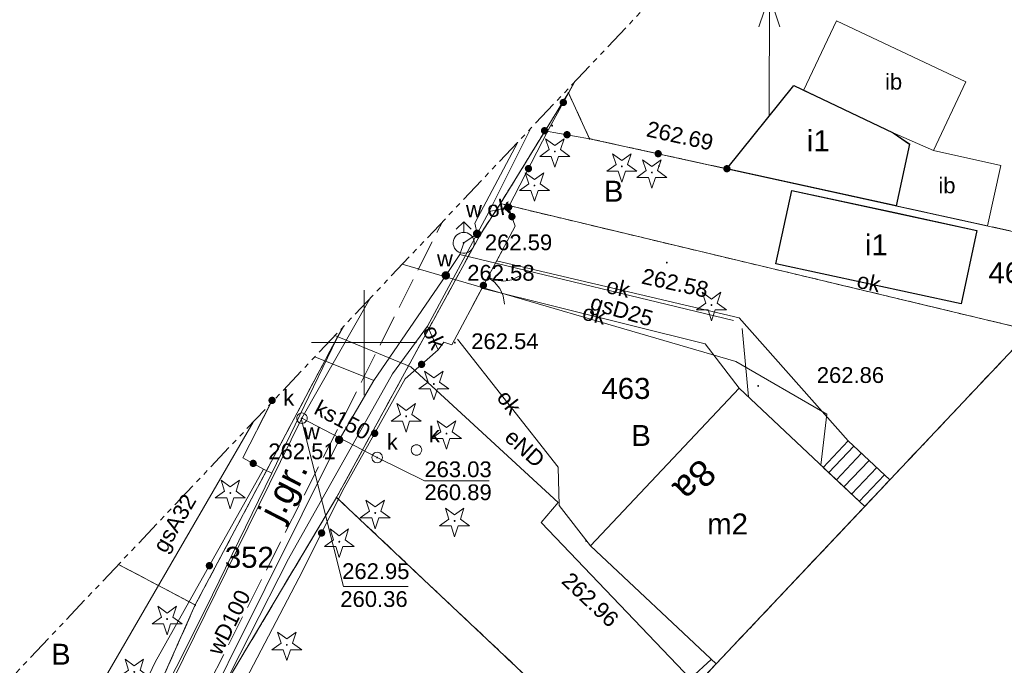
# Model space of a CAD drawing. Header units: metres. Extents: x 7427040 to 7427559, y 5541084 to 5541580.
# Tile 49 of 99: x 7427184 to 7427230, y 5541435 to 5541465. Entities that reach past the tile are written whole.
import ezdxf
from ezdxf.enums import TextEntityAlignment as Align

# ---------------------------------------------------------------- set-up
doc = ezdxf.new("R2010")
doc.units = ezdxf.units.M
doc.header["$MEASUREMENT"] = 0
for name, pattern in [('( Phantom )', [2.5, 1.25, -0.25, 0.25, -0.25, 0.25, -0.25]), ('PRZER1-1', [1, 0.5, -0.5]), ('PRZER3-1', [2, 1.5, -0.5])]:
    doc.linetypes.add(name, pattern=pattern)
doc.layers.get('0').update_dxf_attribs({"color": 4})
for name, color, linetype, lineweight in [('GELULI', 7, 'Continuous', 13), ('GEPADR_O', 7, 'Continuous', 13), ('GEPPGD', 7, 'Continuous', 13), ('GESBZO', 7, 'Continuous', 53), ('GESBZO_O', 7, 'Continuous', 53), ('GESDZI', 7, 'Continuous', 13), ('GESDZI_O', 7, 'Continuous', 13), ('GESSCH', 7, 'Continuous', 13), ('GESUZY', 96, 'Continuous', 13), ('GESUZY_O', 96, 'Continuous', 13), ('GOSRBG', 7, 'Continuous', 13), ('GSLINK', 7, 'Continuous', 13), ('GSLINK_O', 7, 'Continuous', 13), ('GSLKBR', 7, 'Continuous', 13), ('GSLKOG', 7, 'Continuous', 30), ('GSPRDI', 96, 'Continuous', 13), ('GSPWPS', 7, 'Continuous', 13), ('GSPWPS_O', 7, 'Continuous', 13), ('GSSIIN', 7, 'Continuous', 13), ('GSSIIN_O', 7, 'Continuous', 13), ('GTGETI_O', 7, 'Continuous', 13), ('GULEPR', 1, 'Continuous', 13), ('GULEPR_O', 1, 'Continuous', 13), ('GULGPR', 52, 'Continuous', 13), ('GULGPR_O', 52, 'Continuous', 13), ('GULKPR', 36, 'Continuous', 13), ('GULKPR_O', 36, 'Continuous', 13), ('GULWPR', 5, 'Continuous', 13), ('GULWPR_O', 5, 'Continuous', 13), ('GUPKSD', 36, 'Continuous', 13), ('GUPKSD_O', 36, 'Continuous', 13), ('GUPPRZ', 7, 'Continuous', 13), ('GUPPRZ_O', 7, 'Continuous', 13), ('GUPWDT', 5, 'Continuous', 13), ('GUPWZA', 5, 'Continuous', 13), ('GUPWZA_O', 5, 'Continuous', 13), ('Ramka sekcyjna', 224, 'Continuous', 13), ('Zakres tabelka', 7, 'Continuous', 0)]:
    doc.layers.add(name, color=color, linetype=linetype, lineweight=lineweight)
doc.styles.add('Arial', font='arial.ttf')
doc.styles.add('Style-ITALIC_1250', font='ITALIC_1250.shx')

# ---------------------------------------------------------------- blocks, each defined once
blk = doc.blocks.new('D_GEPPGD1_2')
at = {"lineweight": -2, "extrusion": (0, 0, -1)}
blk.add_hatch(color=0, dxfattribs=at).paths.add_polyline_path([(0, -0.045), (-0.013906, -0.042798), (-0.02645, -0.036406), (-0.036406, -0.02645), (-0.042798, -0.013906), (-0.045, 0), (-0.042798, 0.013906), (-0.036406, 0.02645), (-0.02645, 0.036406), (-0.013906, 0.042798), (0, 0.045), (0.013906, 0.042798), (0.02645, 0.036406), (0.036406, 0.02645), (0.042798, 0.013906), (0.045, 0), (0.042798, -0.013906), (0.036406, -0.02645), (0.02645, -0.036406), (0.013906, -0.042798)])
blk = doc.blocks.new('D_GUPWZA1')
at = {"lineweight": -2, "extrusion": (0, 0, -1)}
blk.add_hatch(color=0, dxfattribs=at).paths.add_polyline_path([(0, -0.2), (-0.051764, -0.193185), (-0.1, -0.173205), (-0.141421, -0.141421), (-0.173205, -0.1), (-0.193185, -0.051764), (-0.2, 0), (-0.193185, 0.051764), (-0.173205, 0.1), (-0.141421, 0.141421), (-0.1, 0.173205), (-0.051764, 0.193185), (0, 0.2), (0.051764, 0.193185), (0.1, 0.173205), (0.141421, 0.141421), (0.173205, 0.1), (0.193185, 0.051764), (0.2, 0), (0.193185, -0.051764), (0.173205, -0.1), (0.141421, -0.141421), (0.1, -0.173205), (0.051764, -0.193185)])
blk = doc.blocks.new('D_GUPWDT1')
at = {"color": 0, "lineweight": -2, "flags": 128}
for points in [[(-0.353553, 0.646447), (0, 1), (0.353553, 0.646447)], [(0, 0.5), (0, 1)]]:
    blk.add_lwpolyline(points, dxfattribs=at)
blk.add_lwpolyline([(0, 0.5), (0.086824, 0.492404), (0.17101, 0.469846), (0.25, 0.433013), (0.321394, 0.383022), (0.383022, 0.321394), (0.433013, 0.25), (0.469846, 0.17101), (0.492404, 0.086824), (0.5, 0), (0.492404, -0.086824), (0.469846, -0.17101), (0.433013, -0.25), (0.377875, -0.32743), (0.309079, -0.393027), (0.229113, -0.444418), (0.140866, -0.479746), (0.047528, -0.497736), (-0.047528, -0.497736), (-0.140866, -0.479746), (-0.229113, -0.444418), (-0.309079, -0.393027), (-0.377875, -0.32743), (-0.433013, -0.25), (-0.4725, -0.163534), (-0.494911, -0.071157), (-0.499434, 0.023791), (-0.485906, 0.117879), (-0.454816, 0.207708), (-0.407288, 0.290028), (-0.34504, 0.361867), (-0.27032, 0.420627), (-0.185831, 0.464184), (-0.094626, 0.490964), (0, 0.5)], close=True, dxfattribs=at)
blk = doc.blocks.new('D_GUPKSD1_1')
at = {"color": 0, "lineweight": -2, "flags": 128}
blk.add_lwpolyline([(0, 0.25), (0.064705, 0.241481), (0.125, 0.216506), (0.176777, 0.176777), (0.216506, 0.125), (0.241481, 0.064705), (0.25, 0), (0.241481, -0.064705), (0.216506, -0.125), (0.176777, -0.176777), (0.125, -0.216506), (0.064705, -0.241481), (0, -0.25), (-0.064705, -0.241481), (-0.125, -0.216506), (-0.176777, -0.176777), (-0.216506, -0.125), (-0.241481, -0.064705), (-0.25, 0), (-0.241481, 0.064705), (-0.216506, 0.125), (-0.176777, 0.176777), (-0.125, 0.216506), (-0.064705, 0.241481), (0, 0.25)], close=True, dxfattribs=at)
blk = doc.blocks.new('D_GSPWPS1')
at = {"lineweight": -2, "extrusion": (0, 0, -1)}
blk.add_hatch(color=0, dxfattribs=at).paths.add_polyline_path([(0, -0.045), (-0.011647, -0.043467), (-0.0225, -0.038971), (-0.03182, -0.03182), (-0.038971, -0.0225), (-0.043467, -0.011647), (-0.045, 0), (-0.043467, 0.011647), (-0.038971, 0.0225), (-0.03182, 0.03182), (-0.0225, 0.038971), (-0.011647, 0.043467), (0, 0.045), (0.011647, 0.043467), (0.0225, 0.038971), (0.03182, 0.03182), (0.038971, 0.0225), (0.043467, 0.011647), (0.045, 0), (0.043467, -0.011647), (0.038971, -0.0225), (0.03182, -0.03182), (0.0225, -0.038971), (0.011647, -0.043467)])
blk = doc.blocks.new('D_GSPRDI1')
at = {"lineweight": -2, "extrusion": (0, 0, -1)}
blk.add_hatch(color=0, dxfattribs=at).paths.add_polyline_path([(0, -0.045), (-0.013906, -0.042798), (-0.02645, -0.036406), (-0.036406, -0.02645), (-0.042798, -0.013906), (-0.045, 0), (-0.042798, 0.013906), (-0.036406, 0.02645), (-0.02645, 0.036406), (-0.013906, 0.042798), (0, 0.045), (0.013906, 0.042798), (0.02645, 0.036406), (0.036406, 0.02645), (0.042798, 0.013906), (0.045, 0), (0.042798, -0.013906), (0.036406, -0.02645), (0.02645, -0.036406), (0.013906, -0.042798)])
at = {"color": 0, "lineweight": -2, "flags": 128}
blk.add_lwpolyline([(0.272471, 0.088531), (0.713338, -0.231778), (0.168396, -0.231778), (0, -0.750048), (-0.168396, -0.231778), (-0.713338, -0.231778), (-0.272471, 0.088531), (-0.440867, 0.606801), (0, 0.286493), (0.440867, 0.606801), (0.272471, 0.088531)], close=True, dxfattribs=at)
blk = doc.blocks.new('D_GUPPRZ1')
at = {"lineweight": -2, "extrusion": (0, 0, -1)}
blk.add_hatch(color=0, dxfattribs=at).paths.add_polyline_path([(0, -0.045), (-0.011647, -0.043467), (-0.0225, -0.038971), (-0.03182, -0.03182), (-0.038971, -0.0225), (-0.043467, -0.011647), (-0.045, 0), (-0.043467, 0.011647), (-0.038971, 0.0225), (-0.03182, 0.03182), (-0.0225, 0.038971), (-0.011647, 0.043467), (0, 0.045), (0.011647, 0.043467), (0.0225, 0.038971), (0.03182, 0.03182), (0.038971, 0.0225), (0.043467, 0.011647), (0.045, 0), (0.043467, -0.011647), (0.038971, -0.0225), (0.03182, -0.03182), (0.0225, -0.038971), (0.011647, -0.043467)])
blk = doc.blocks.new('D_KOLO')
at = {"lineweight": -2, "extrusion": (0, 0, -1)}
blk.add_hatch(color=0, dxfattribs=at).paths.add_polyline_path([(0, -0.175), (-0.045293, -0.169037), (-0.0875, -0.151554), (-0.123744, -0.123744), (-0.151554, -0.0875), (-0.169037, -0.045293), (-0.175, 0), (-0.169037, 0.045293), (-0.151554, 0.0875), (-0.123744, 0.123744), (-0.0875, 0.151554), (-0.045293, 0.169037), (0, 0.175), (0.045293, 0.169037), (0.0875, 0.151554), (0.123744, 0.123744), (0.151554, 0.0875), (0.169037, 0.045293), (0.175, 0), (0.169037, -0.045293), (0.151554, -0.0875), (0.123744, -0.123744), (0.0875, -0.151554), (0.045293, -0.169037)])
blk = doc.blocks.new('D_GSLKOG1')
at = {"lineweight": -2, "extrusion": (0, 0, -1)}
blk.add_hatch(color=0, dxfattribs=at).paths.add_polyline_path([(0, -0.175), (-0.045293, -0.169037), (-0.0875, -0.151554), (-0.123744, -0.123744), (-0.151554, -0.0875), (-0.169037, -0.045293), (-0.175, 0), (-0.169037, 0.045293), (-0.151554, 0.0875), (-0.123744, 0.123744), (-0.0875, 0.151554), (-0.045293, 0.169037), (0, 0.175), (0.045293, 0.169037), (0.0875, 0.151554), (0.123744, 0.123744), (0.151554, 0.0875), (0.169037, 0.045293), (0.175, 0), (0.169037, -0.045293), (0.151554, -0.0875), (0.123744, -0.123744), (0.0875, -0.151554), (0.045293, -0.169037)])
blk = doc.blocks.new('D_GSLKBR1')
at = {"color": 0, "lineweight": -2, "flags": 128}
for points in [[(1.299038, 0.75), (1.06066, 0.43934), (0.75, 0.200962), (0.388229, 0.051111), (0, 0)], [(0, 0), (0.388229, -0.051111), (0.75, -0.200962), (1.06066, -0.43934), (1.299038, -0.75)]]:
    blk.add_lwpolyline(points, dxfattribs=at)
blk = doc.blocks.new('D_SUEP1')
at = {"color": 0, "lineweight": -2, "flags": 128}
blk.add_lwpolyline([(-0.75, -0.5), (0.75, 0), (-0.75, 0.5)], dxfattribs=at)
blk = doc.blocks.new('*U59')
at = {"layer": 'GESBZO', "color": 252, "linetype": 'Continuous', "lineweight": 30, "flags": 128}
for points in [[(-57.43, 100.267), (-54.25, 104.227), (-49.52, 101.977), (-48.73, 101.437), (-49.37, 98.497), (-57.43, 100.267)], [(-45.53, 97.327), (-46.28, 93.827), (-55.1, 95.737), (-54.34, 99.237), (-45.53, 97.327)], [(-56.84, 89.817), (-50.87, 84.187), (-57.94, 76.687), (-63.92, 82.317), (-56.84, 89.817)]]:
    blk.add_lwpolyline(points, close=True, dxfattribs=at)
blk = doc.blocks.new('SIT-G1 BOISKO')
at = {"layer": 'GELULI', "color": 7, "linetype": 'PRZER3-1', "lineweight": 13}
blk.add_lwpolyline([(7427185.42, 5541419.54), (7427203.726, 5541455.751)], dxfattribs=at)
at = {"layer": 'GESDZI', "color": 252, "linetype": 'Continuous', "lineweight": 13, "flags": 128}
for points in [[(7427235.86, 5541489.748), (7427249.83, 5541481.53), (7427235.28, 5541454.33), (7427210.73, 5541459.71), (7427209.73, 5541461.89), (7427209.995, 5541462.384)], [(7427209.995, 5541462.384), (7427209.73, 5541461.89), (7427206.49, 5541456.62), (7427205.52, 5541455.13), (7427198.69, 5541442.63), (7427193.64, 5541434.15), (7427191.93, 5541430.98), (7427190.11, 5541425.78), (7427188.33, 5541421.03), (7427172.3, 5541375.06), (7427171.65, 5541371.89), (7427172.66, 5541368.39), (7427167.99, 5541374.1), (7427170.19, 5541378.25), (7427172.23, 5541382.19), (7427185.68, 5541423.7), (7427186.25, 5541424.69), (7427186.64, 5541425.54), (7427191.96, 5541437.51), (7427198.968, 5541450.717)], [(7427198.968, 5541450.717), (7427191.96, 5541437.51), (7427188.308, 5541439.438)], [(7427188.308, 5541439.438), (7427191.96, 5541437.51), (7427186.64, 5541425.54), (7427179.005, 5541429.596)]]:
    blk.add_lwpolyline(points, dxfattribs=at)
for points in [[(7427231.74, 5541450.58), (7427206.49, 5541456.62), (7427209.73, 5541461.89), (7427210.73, 5541459.71), (7427235.28, 5541454.33), (7427231.74, 5541450.58)], [(7427198.69, 5541442.63), (7427205.52, 5541455.13), (7427206.49, 5541456.62), (7427231.74, 5541450.58), (7427212.21, 5541429.88), (7427198.69, 5541442.63)], [(7427252.46, 5541450.31), (7427244.15, 5541442.18), (7427222.77, 5541419.91), (7427212.21, 5541429.88), (7427231.74, 5541450.58), (7427235.28, 5541454.33), (7427252.46, 5541450.31)], [(7427188.33, 5541421.03), (7427190.11, 5541425.78), (7427191.93, 5541430.98), (7427193.64, 5541434.15), (7427198.69, 5541442.63), (7427212.21, 5541429.88), (7427222.77, 5541419.91), (7427206.1, 5541403.07), (7427188.33, 5541421.03)]]:
    blk.add_lwpolyline(points, close=True, dxfattribs=at)
at = {"layer": 'GESSCH', "color": 252, "linetype": 'Continuous', "lineweight": 13, "flags": 128}
blk.add_lwpolyline([(7427223.83, 5541442.2), (7427225.03, 5541443.46), (7427223.05, 5541445.32), (7427221.86, 5541444.06), (7427223.83, 5541442.2)], close=True, dxfattribs=at)
for points in [[(7427223.308, 5541445.077), (7427222.118, 5541443.817)], [(7427223.673, 5541444.735), (7427222.481, 5541443.473)], [(7427224.037, 5541444.393), (7427222.845, 5541443.13)], [(7427224.402, 5541444.05), (7427223.209, 5541442.787)], [(7427224.766, 5541443.708), (7427223.572, 5541442.443)]]:
    blk.add_lwpolyline(points, dxfattribs=at)
at = {"layer": 'GESUZY', "color": 96, "linetype": 'PRZER1-1', "lineweight": 13}
for points in [[(7427235.86, 5541489.748), (7427249.83, 5541481.53), (7427235.28, 5541454.33), (7427210.73, 5541459.71), (7427209.73, 5541461.89), (7427209.995, 5541462.384)], [(7427209.995, 5541462.384), (7427209.73, 5541461.89), (7427206.49, 5541456.62), (7427205.52, 5541455.13), (7427198.69, 5541442.63), (7427193.64, 5541434.15), (7427191.93, 5541430.98), (7427190.11, 5541425.78), (7427188.33, 5541421.03), (7427172.3, 5541375.06), (7427171.65, 5541371.89), (7427172.66, 5541368.39), (7427167.99, 5541374.1), (7427170.19, 5541378.25), (7427172.23, 5541382.19), (7427185.68, 5541423.7), (7427186.25, 5541424.69), (7427186.64, 5541425.54), (7427191.96, 5541437.51), (7427198.968, 5541450.717)], [(7427198.968, 5541450.717), (7427191.96, 5541437.51), (7427188.308, 5541439.438)], [(7427188.308, 5541439.438), (7427191.96, 5541437.51), (7427186.64, 5541425.54), (7427179.005, 5541429.596)]]:
    blk.add_lwpolyline(points, dxfattribs=at)
for points in [[(7427235.28, 5541454.33), (7427231.74, 5541450.58), (7427206.49, 5541456.62), (7427209.73, 5541461.89), (7427210.73, 5541459.71), (7427235.28, 5541454.33)], [(7427198.69, 5541442.63), (7427205.52, 5541455.13), (7427206.49, 5541456.62), (7427231.74, 5541450.58), (7427212.21, 5541429.88), (7427198.69, 5541442.63)], [(7427252.46, 5541450.31), (7427244.15, 5541442.18), (7427222.77, 5541419.91), (7427212.21, 5541429.88), (7427231.74, 5541450.58), (7427235.28, 5541454.33), (7427252.46, 5541450.31)], [(7427222.77, 5541419.91), (7427206.1, 5541403.07), (7427188.33, 5541421.03), (7427190.11, 5541425.78), (7427191.93, 5541430.98), (7427193.64, 5541434.15), (7427198.69, 5541442.63), (7427212.21, 5541429.88), (7427222.77, 5541419.91)]]:
    blk.add_lwpolyline(points, close=True, dxfattribs=at)
at = {"layer": 'GOSRBG', "color": 252, "linetype": '( Phantom )', "lineweight": 13, "flags": 128}
blk.add_lwpolyline([(7427455.093, 5541312.435), (7427244.198, 5541498.57), (7427125.239, 5541372.711), (7427331.365, 5541179.81), (7427455.093, 5541312.435)], close=True, dxfattribs=at)
at = {"layer": 'GSLINK', "color": 252, "linetype": 'Continuous', "lineweight": 13, "flags": 128}
for points in [[(7427207.94, 5541460.209), (7427205.95, 5541456.24), (7427203.01, 5541450.78), (7427201.35, 5541448.52), (7427196.4, 5541439.7), (7427192.68, 5541432.41), (7427188.87, 5541424.11), (7427187.94, 5541420.93), (7427188.23, 5541420.66)], [(7427205.95, 5541456.24), (7427206.88, 5541456.43)], [(7427223.05, 5541445.32), (7427217.85, 5541451.18), (7427206.31, 5541453.9)], [(7427205.65, 5541452.58), (7427216.23, 5541449.95), (7427217.86, 5541447.83)], [(7427195.61, 5541443.79), (7427198.7, 5541450.2), (7427199.029, 5541450.781)], [(7427203.01, 5541450.78), (7427203.52, 5541449.66)], [(7427204.45, 5541450.16), (7427209.24, 5541444.07), (7427209.28, 5541442.24), (7427210.78, 5541440.33)], [(7427184.91, 5541423.57), (7427186.8, 5541426.08), (7427192.47, 5541437.34), (7427195.61, 5541443.79), (7427195.21, 5541443.98)]]:
    blk.add_lwpolyline(points, dxfattribs=at)
blk.add_lwpolyline([(7427225.27, 5541456.19), (7427220.36, 5541457.25), (7427219.6, 5541453.75), (7427228.42, 5541451.84), (7427229.17, 5541455.34), (7427225.27, 5541456.19)], close=True, dxfattribs=at)
at = {"layer": 'GSLKBR', "color": 252, "linetype": 'Continuous', "lineweight": 13, "flags": 128}
for points in [[(7427205.183, 5541451.787), (7427206.597, 5541454.433)], [(7427195.526, 5541447.074), (7427194.939, 5541445.923)]]:
    blk.add_lwpolyline(points, dxfattribs=at)
at = {"layer": 'GSLKOG', "color": 252, "linetype": 'Continuous', "lineweight": 13, "flags": 128}
for points in [[(7427206.88, 5541456.45), (7427208.77, 5541460.12), (7427210.008, 5541462.397)], [(7427208.59, 5541460.09), (7427210.73, 5541459.71), (7427217.27, 5541458.28)], [(7427188.27, 5541420.76), (7427189.79, 5541424.45), (7427191.33, 5541428.13), (7427196.9, 5541438.78), (7427199.05, 5541443.09), (7427201.95, 5541448.27), (7427203.52, 5541449.66), (7427203.79, 5541450.03), (7427204.17, 5541449.9), (7427207.19, 5541455.55), (7427206.88, 5541456.45)], [(7427195.537, 5541447.086), (7427194.23, 5541444.52), (7427195.21, 5541443.98), (7427190.06, 5541434.78), (7427186.03, 5541426.28), (7427185.26, 5541424.61), (7427179.92, 5541410.75), (7427175.48, 5541399.23)]]:
    blk.add_lwpolyline(points, dxfattribs=at)
at = {"layer": 'GSSIIN', "color": 252, "linetype": 'Continuous', "lineweight": 13, "flags": 128}
for points in [[(7427227.1, 5541459.14), (7427225.18, 5541459.99), (7427220.92, 5541462.01), (7427222.49, 5541465.32), (7427228.65, 5541462.41), (7427227.1, 5541459.14)], [(7427225.33, 5541456.51), (7427229.68, 5541455.56), (7427230.31, 5541458.43), (7427227.1, 5541459.14), (7427225.18, 5541459.99), (7427225.98, 5541459.45), (7427225.33, 5541456.51)]]:
    blk.add_lwpolyline(points, close=True, dxfattribs=at)
at = {"layer": 'GULEPR', "color": 1, "linetype": 'Continuous', "lineweight": 13, "flags": 128}
for points in [[(7427219.308, 5541472.236), (7427219.29, 5541460.79)], [(7427215.24, 5541434.31), (7427208.43, 5541441.43), (7427209.24, 5541442.39), (7427202.23, 5541448.84), (7427198.608, 5541450.336)], [(7427215.24, 5541434.31), (7427215.55, 5541434.02), (7427216.52, 5541434.91)]]:
    blk.add_lwpolyline(points, dxfattribs=at)
at = {"layer": 'GULGPR', "color": 52, "linetype": 'Continuous', "lineweight": 13, "flags": 128}
for points in [[(7427201.816, 5541453.73), (7427217.69, 5541449.1), (7427222.03, 5541446.59), (7427221.74, 5541444.17)], [(7427194.712, 5541446.214), (7427184.34, 5541428.31)]]:
    blk.add_lwpolyline(points, dxfattribs=at)
at = {"layer": 'GULKPR', "color": 36, "linetype": 'Continuous', "lineweight": 13, "flags": 128}
for points in [[(7427200.269, 5541452.093), (7427197.04, 5541446.4), (7427188.34, 5541428.74), (7427185.19, 5541422.37)], [(7427197.04, 5541446.4), (7427200.62, 5541444.53)]]:
    blk.add_lwpolyline(points, dxfattribs=at)
at = {"layer": 'GULWPR', "color": 5, "linetype": 'Continuous', "lineweight": 13, "flags": 128}
for points in [[(7427185.48, 5541416.11), (7427185.52, 5541416.8), (7427186.14, 5541418.34), (7427187.14, 5541421.31), (7427188.22, 5541424.1), (7427198.81, 5541445.37), (7427200.46, 5541448.19), (7427203.89, 5541453.2), (7427204.56, 5541454.19), (7427204.74, 5541454.75), (7427205.38, 5541455.18), (7427205.27, 5541455.68), (7427207.319, 5541459.552)], [(7427204.56, 5541454.19), (7427217.59, 5541451.06)], [(7427218.3, 5541447.42), (7427217.99, 5541450.68)], [(7427200.46, 5541448.19), (7427197.65, 5541449.322)]]:
    blk.add_lwpolyline(points, dxfattribs=at)
at = {"layer": 'GUPPRZ_O', "color": 36, "linetype": 'Continuous', "lineweight": 13, "flags": 128}
for points in [[(7427196.997, 5541446.388), (7427199.012, 5541438.391), (7427202.092, 5541438.391)], [(7427200.62, 5541444.53), (7427202.87, 5541443.422), (7427205.95, 5541443.422)]]:
    blk.add_lwpolyline(points, dxfattribs=at)
at = {"layer": 'Ramka sekcyjna', "color": 252, "linetype": 'Continuous', "lineweight": 13, "flags": 128}
for points in [[(7427200, 5541447.5), (7427200, 5541452.5)], [(7427200, 5541447.5), (7427200, 5541452.5)], [(7427200, 5541450), (7427197.5, 5541450)], [(7427200, 5541450), (7427202.5, 5541450)]]:
    blk.add_lwpolyline(points, dxfattribs=at)
at = {"layer": 'GEPPGD', "color": 7, "linetype": 'Continuous', "lineweight": 13}
for p in [(7427209.73, 5541461.89), (7427210.73, 5541459.71), (7427206.49, 5541456.62), (7427205.52, 5541455.13), (7427198.69, 5541442.63), (7427191.96, 5541437.51)]:
    blk.add_blockref('D_GEPPGD1_2', p, dxfattribs=at)
at = {"layer": 'GESBZO', "color": 252, "linetype": 'Continuous', "lineweight": 30}
blk.add_blockref('*U59', (7427274.7, 5541358.013), dxfattribs=at)
at = {"layer": 'GSLKBR', "color": 7, "linetype": 'Continuous', "lineweight": 13, "rotation": 331.8749047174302}
blk.add_blockref('D_GSLKBR1', (7427205.89, 5541453.11), dxfattribs=at)
at = {"layer": 'GSLKOG', "color": 7, "linetype": 'Continuous', "lineweight": 13}
for name, p, rotation in [('D_KOLO', (7427209.485, 5541461.435), 61.46591428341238), ('D_KOLO', (7427209.485, 5541461.435), 61.46591428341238), ('D_GSLKOG1', (7427208.59, 5541460.09), 349.9309373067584), ('D_KOLO', (7427209.66, 5541459.9), 349.9309373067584), ('D_KOLO', (7427209.66, 5541459.9), 349.9309373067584), ('D_KOLO', (7427214, 5541458.995), 347.6661382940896), ('D_KOLO', (7427214, 5541458.995), 347.6661382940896), ('D_KOLO', (7427207.825, 5541458.285), 62.75214954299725), ('D_KOLO', (7427207.825, 5541458.285), 62.75214954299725), ('D_GSLKOG1', (7427217.27, 5541458.28), 347.6661382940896), ('D_GSLKOG1', (7427206.88, 5541456.45), 62.75214954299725), ('D_GSLKOG1', (7427206.88, 5541456.45), 109.0059842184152), ('D_KOLO', (7427207.035, 5541456), 109.0059842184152), ('D_KOLO', (7427207.035, 5541456), 109.0059842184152), ('D_KOLO', (7427205.68, 5541452.725), 61.87490469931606), ('D_KOLO', (7427205.68, 5541452.725), 61.87490469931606), ('D_KOLO', (7427202.735, 5541448.965), 41.520082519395), ('D_KOLO', (7427202.735, 5541448.965), 41.520082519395), ('D_KOLO', (7427195.62, 5541447.25), 243.0167388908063), ('D_KOLO', (7427195.62, 5541447.25), 243.0167388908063), ('D_KOLO', (7427200.5, 5541445.68), 60.75791037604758), ('D_KOLO', (7427200.5, 5541445.68), 60.75791037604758), ('D_KOLO', (7427194.72, 5541444.25), 331.144338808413), ('D_KOLO', (7427194.72, 5541444.25), 331.144338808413), ('D_KOLO', (7427197.975, 5541440.935), 63.48814823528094), ('D_KOLO', (7427197.975, 5541440.935), 63.48814823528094), ('D_KOLO', (7427192.635, 5541439.38), 240.7606565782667), ('D_KOLO', (7427192.635, 5541439.38), 240.7606565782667)]:
    blk.add_blockref(name, p, dxfattribs=dict(at, rotation=rotation))
at = {"layer": 'GSPRDI', "color": 96, "linetype": 'Continuous', "lineweight": 13}
for p in [(7427209.08, 5541459.1), (7427212.27, 5541458.39), (7427213.7, 5541458.1), (7427208.11, 5541457.48), (7427216.54, 5541451.79), (7427203.32, 5541448.03), (7427202, 5541446.49), (7427203.92, 5541445.67), (7427193.63, 5541442.84), (7427200.53, 5541441.89), (7427204.31, 5541441.51), (7427198.82, 5541440.52), (7427190.62, 5541436.84), (7427196.32, 5541435.61), (7427189.06, 5541434.32)]:
    blk.add_blockref('D_GSPRDI1', p, dxfattribs=at)
at = {"layer": 'GSPWPS', "color": 7, "linetype": 'Continuous', "lineweight": 13}
for p in [(7427208.95, 5541460.33), (7427214.04, 5541458.41), (7427214.41, 5541453.81), (7427204.32, 5541450), (7427218.76, 5541447.94), (7427210.57, 5541440.56)]:
    blk.add_blockref('D_GSPWPS1', p, dxfattribs=at)
at = {"layer": 'GULEPR', "color": 1, "linetype": 'Continuous', "lineweight": 13, "rotation": 89.91130691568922}
blk.add_blockref('D_SUEP1', (7427219.298, 5541465.79), dxfattribs=at)
at = {"layer": 'GUPKSD', "color": 36, "linetype": 'Continuous', "lineweight": 13}
for p in [(7427197.04, 5541446.4), (7427202.49, 5541444.89), (7427200.62, 5541444.53)]:
    blk.add_blockref('D_GUPKSD1_1', p, dxfattribs=at)
at = {"layer": 'GUPPRZ', "color": 5, "linetype": 'Continuous', "lineweight": 13}
for p in [(7427205.38, 5541455.18), (7427204.74, 5541454.75), (7427203.89, 5541453.2), (7427198.81, 5541445.37)]:
    blk.add_blockref('D_GUPPRZ1', p, dxfattribs=at)
at = {"layer": 'GUPPRZ', "color": 36, "linetype": 'Continuous', "lineweight": 13}
for p in [(7427197.04, 5541446.4), (7427200.62, 5541444.53)]:
    blk.add_blockref('D_GUPPRZ1', p, dxfattribs=at)
at = {"layer": 'GUPWDT', "color": 5, "linetype": 'Continuous', "lineweight": 13}
blk.add_blockref('D_GUPWDT1', (7427204.74, 5541454.75), dxfattribs=at)
at = {"layer": 'GUPWZA', "color": 5, "linetype": 'Continuous', "lineweight": 13}
for p, rotation in [((7427205.38, 5541455.18), 357.7091825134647), ((7427203.89, 5541453.2), 358.2640944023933), ((7427198.81, 5541445.37), 337.7747556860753)]:
    blk.add_blockref('D_GUPWZA1', p, dxfattribs=dict(at, rotation=rotation))
at = {"layer": 'GEPADR_O', "color": 252, "linetype": 'Continuous', "lineweight": 13, "style": 'Arial'}
blk.add_text('8a', height=1.25, rotation=224.331, dxfattribs=at).set_placement((7427215.31, 5541443.87), align=Align.CENTER)
at = {"layer": 'GESBZO_O', "color": 252, "linetype": 'Continuous', "lineweight": 13, "style": 'Arial'}
for s, p in [('i1', (7427221.62, 5541459.111)), ('i1', (7427224.385, 5541454.152)), ('m2', (7427217.305, 5541440.867))]:
    blk.add_text(s, height=1, dxfattribs=at).set_placement(p, align=Align.CENTER)
at = {"layer": 'GESDZI_O', "color": 252, "linetype": 'Continuous', "lineweight": 13, "style": 'Arial'}
for s, p in [('462', (7427229.72, 5541452.83)), ('463', (7427211.3, 5541447.32)), ('352', (7427193.37, 5541439.28))]:
    blk.add_text(s, height=1, dxfattribs=at).set_placement(p)
at = {"layer": 'GESUZY_O', "color": 96, "linetype": 'Continuous', "lineweight": 13, "style": 'Arial'}
for p in [(7427211.41, 5541456.71), (7427212.72, 5541445.08), (7427185.099, 5541434.663)]:
    blk.add_text('B', height=1, dxfattribs=at).set_placement(p)
at = {"layer": 'GSLINK_O', "color": 252, "linetype": 'Continuous', "lineweight": 13, "style": 'Arial'}
for rotation, p in [(11.5467, (7427206.474, 5541456.047)), (347.7811, (7427223.948, 5541452.508)), (346.7373, (7427212.013, 5541452.254)), (346.0402, (7427210.869, 5541450.98)), (294.4825, (7427202.998, 5541450.098)), (308.1863, (7427206.614, 5541446.934))]:
    blk.add_text('ok', height=0.75, rotation=rotation, dxfattribs=at).set_placement(p, align=Align.CENTER)
at = {"layer": 'GSPWPS_O', "color": 252, "linetype": 'Continuous', "lineweight": 13, "style": 'Arial'}
for s, rotation, p in [('262.69', 347.5785, (7427213.39, 5541459.83)), ('262.58', 347.6059, (7427213.16, 5541452.82)), ('262.96', 316.6643, (7427209.35, 5541438.59))]:
    blk.add_text(s, height=0.75, rotation=rotation, dxfattribs=at).set_placement(p)
for s, p in [('262.54', (7427205.1, 5541449.69)), ('262.86', (7427221.55, 5541448.08))]:
    blk.add_text(s, height=0.75, dxfattribs=at).set_placement(p)
at = {"layer": 'GSSIIN_O', "color": 252, "linetype": 'Continuous', "lineweight": 13, "style": 'Arial'}
for p in [(7427224.8, 5541462.05), (7427227.34, 5541457.11)]:
    blk.add_text('ib', height=0.75, dxfattribs=at).set_placement(p)
at = {"layer": 'GTGETI_O', "color": 252, "linetype": 'Continuous', "lineweight": 13, "style": 'Arial'}
blk.add_text('j.gr.', height=1.2501, rotation=62.8501, dxfattribs=at).set_placement((7427196.04, 5541441.41))
at = {"layer": 'GULEPR_O', "color": 1, "linetype": 'Continuous', "lineweight": 13, "style": 'Arial'}
blk.add_text('eND', height=0.75, rotation=317.5091, dxfattribs=at).set_placement((7427206.63, 5541445.41))
at = {"layer": 'GULGPR_O', "color": 52, "linetype": 'Continuous', "lineweight": 13, "style": 'Arial'}
for s, rotation, p in [('gsD25', 343.8222, (7427210.71, 5541451.6)), ('gsA32', 59.7843, (7427190.55, 5541439.93))]:
    blk.add_text(s, height=0.75, rotation=rotation, dxfattribs=at).set_placement(p)
at = {"layer": 'GULKPR_O', "color": 36, "linetype": 'Continuous', "lineweight": 13, "style": 'Arial'}
blk.add_text('ks150', height=0.75, rotation=332.2909, dxfattribs=at).set_placement((7427197.56, 5541446.64))
at = {"layer": 'GULWPR_O', "color": 5, "linetype": 'Continuous', "lineweight": 13, "style": 'Arial'}
blk.add_text('wD100', height=0.75, rotation=63.5188, dxfattribs=at).set_placement((7427193.17, 5541435.06))
at = {"layer": 'GUPKSD_O', "color": 36, "linetype": 'Continuous', "lineweight": 13, "style": 'Arial'}
for p in [(7427196.15, 5541447), (7427203.08, 5541445.26), (7427201.08, 5541444.9)]:
    blk.add_text('k', height=0.75, dxfattribs=at).set_placement(p)
at = {"layer": 'GUPPRZ_O', "color": 5, "linetype": 'Continuous', "lineweight": 13, "style": 'Arial'}
for s, p in [('262.59', (7427205.75, 5541454.4)), ('262.58', (7427204.91, 5541452.95)), ('262.51', (7427195.44, 5541444.45))]:
    blk.add_text(s, height=0.75, dxfattribs=at).set_placement(p)
at = {"layer": 'GUPPRZ_O', "color": 36, "linetype": 'Continuous', "lineweight": 13, "style": 'Arial'}
for s, p in [('263.03', (7427202.87, 5541443.595)), ('260.89', (7427202.87, 5541442.5)), ('262.95', (7427198.955, 5541438.744)), ('260.36', (7427198.868, 5541437.415))]:
    blk.add_text(s, height=0.75, dxfattribs=at).set_placement(p)
at = {"layer": 'GUPWZA_O', "color": 5, "linetype": 'Continuous', "lineweight": 13, "style": 'Arial'}
for p in [(7427204.85, 5541455.97), (7427203.47, 5541453.63), (7427197.13, 5541445.39)]:
    blk.add_text('w', height=0.75, dxfattribs=at).set_placement(p)
at = {"layer": 'Zakres tabelka', "color": 252, "linetype": 'Continuous', "lineweight": 13, "char_height": 1.28375, "attachment_point": 7, "rotation": 47.9646, "line_spacing_factor": 1.08, "style": 'Style-ITALIC_1250'}
for s, insert in [('\\fArial|b0|i1|c238238|p39;\\H1x;\\W0.866667;\\T1.119;- granica obszaru objętego planem', (7427167.263, 5541459.551)), ('\\fArial|b0|i1|c238238|p39;\\H1x;\\W0.866667;\\T1.119;- teren ogrodów działkowych', (7427171.83, 5541455.426))]:
    blk.add_mtext(s, dxfattribs=dict(at, insert=insert))

msp = doc.modelspace()

# ---------------------------------------------------------------- block references
at = {"color": 7, "linetype": 'Continuous', "lineweight": 0}
msp.add_blockref('SIT-G1 BOISKO', (0, 0), dxfattribs=at)

doc.saveas('drawing.dxf')
